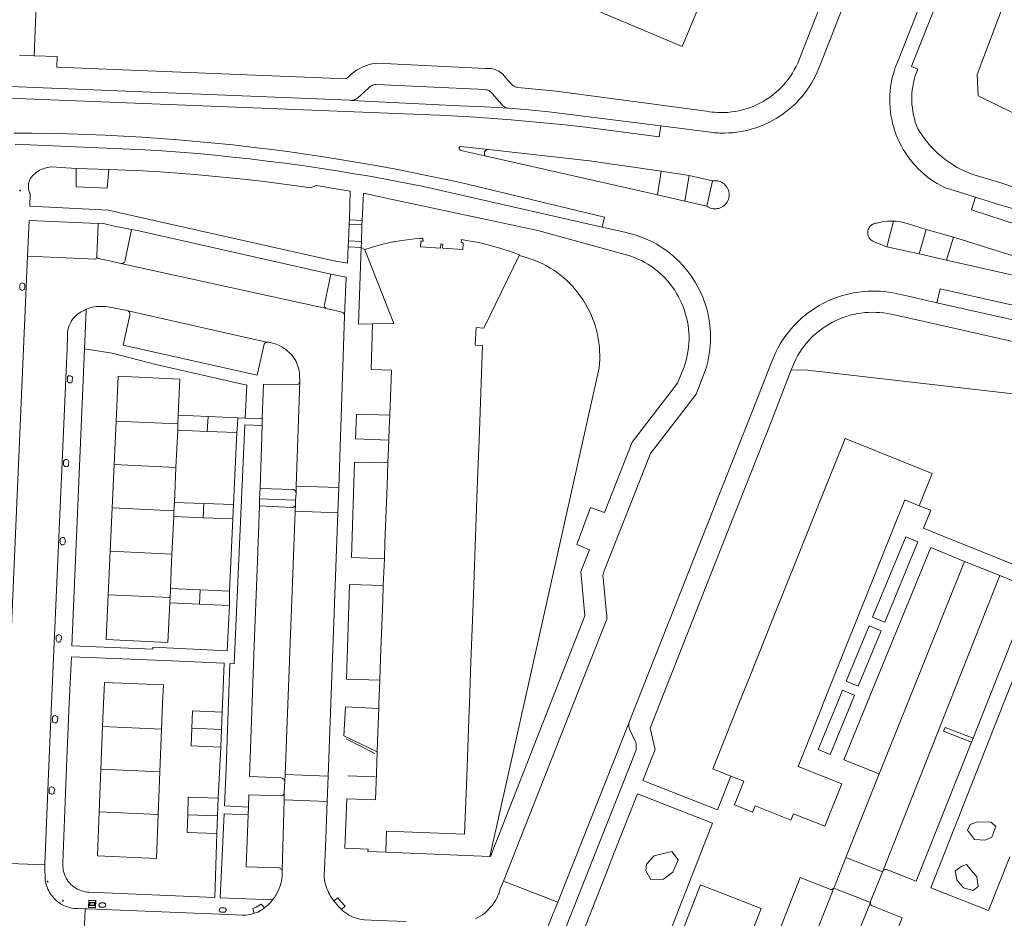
# Model space of a CAD drawing. Header units: metres. Extents: x 89888 to 94270, y 464165 to 468904.
# Tile 234 of 256: x 92403 to 92539, y 467220 to 467345. Entities that reach past the tile are written whole.
import ezdxf

# ---------------------------------------------------------------- set-up
doc = ezdxf.new("R2010")
doc.units = ezdxf.units.M
doc.layers.get('0').update_dxf_attribs({"linetype": 'CONTINUOUS'})
for name, color, linetype, lineweight in [('B_BEBOUWINGSGRENS_0', 251, 'CONTINUOUS', 13), ('B_TUSSENMUUR_0', 251, 'CONTINUOUS', 13), ('Q_FIETSENREK_LIJN_0', 251, 'CONTINUOUS', 13), ('Q_PAALTJE_0', 251, 'CONTINUOUS', 13), ('Q_VERKEERSBORD_0', 251, 'CONTINUOUS', 13), ('T_CULTUURGRENS_0', 251, 'CONTINUOUS', 13), ('T_HEK_LIJN_0', 251, 'CONTINUOUS', 13), ('V_WEGGRENS_0', 251, 'CONTINUOUS', 13)]:
    doc.layers.add(name, color=color, linetype=linetype, lineweight=lineweight)

# ---------------------------------------------------------------- blocks, each defined once
blk = doc.blocks.new('Q_PAAL_STEEN')
for points in [[(-0.5, 0.5), (0.5, 0.5), (0.5, -0.5), (-0.5, -0.5)], [(-0.1, 0.3), (0.1, 0.3), (0.1, -0.3), (-0.1, -0.3)]]:
    blk.add_lwpolyline(points, close=True)
blk.add_lwpolyline([(-0.4, 0.5), (0.4, 0.5, -0.414214), (0.5, 0.4), (0.5, -0.4, -0.414214), (0.4, -0.5), (-0.4, -0.5, -0.414214), (-0.5, -0.4), (-0.5, 0.4), (-0.5, 0.4), (-0.5, 0.4), (-0.5, 0.4), (-0.5, 0.4), (-0.5, 0.5), (-0.5, 0.5), (-0.5, 0.5), (-0.5, 0.5), (-0.5, 0.5), (-0.5, 0.5), (-0.5, 0.5), (-0.5, 0.5), (-0.5, 0.5), (-0.4, 0.5), (-0.4, 0.5), (-0.4, 0.5), (-0.4, 0.5), (-0.4, 0.5)], format="xyb")
blk = doc.blocks.new('Q_PAALTJE')
at = {"color": 251, "true_color": 0x666666, "xscale": 0.1, "yscale": 0.1, "zscale": 0.01}
blk.add_blockref('Q_PAAL_STEEN', (0, 0), dxfattribs=at)
blk = doc.blocks.new('Q_VERKEERSBORD')
for points in [[(-0.5, 0.5), (0.5, 0.5), (0.5, -0.5), (-0.5, -0.5)], [(-0.37, 0.22), (0.36, 0.22), (0.36, -0.21), (-0.37, -0.21)]]:
    blk.add_lwpolyline(points, close=True)
for points in [[(-0.44, 0.46), (0.44, 0.46, -0.414214), (0.46, 0.44), (0.46, -0.44, -0.414214), (0.44, -0.46), (-0.44, -0.46, -0.414214), (-0.46, -0.44), (-0.46, 0.44), (-0.46, 0.44), (-0.46, 0.45), (-0.46, 0.45), (-0.46, 0.45), (-0.46, 0.45), (-0.46, 0.45), (-0.46, 0.45), (-0.46, 0.46), (-0.46, 0.46), (-0.46, 0.46), (-0.45, 0.46), (-0.45, 0.46), (-0.45, 0.46), (-0.45, 0.46), (-0.45, 0.46), (-0.45, 0.46), (-0.44, 0.46), (-0.44, 0.46)], [(-0.29, 0.16), (0.28, 0.16, -0.414214), (0.3, 0.14), (0.3, -0.13, -0.414214), (0.28, -0.16), (-0.29, -0.16, -0.414214), (-0.31, -0.13), (-0.31, 0.14), (-0.31, 0.14), (-0.31, 0.14), (-0.31, 0.14), (-0.31, 0.15), (-0.31, 0.15), (-0.31, 0.15), (-0.3, 0.15), (-0.3, 0.15), (-0.3, 0.15), (-0.3, 0.16), (-0.3, 0.16), (-0.3, 0.16), (-0.3, 0.16), (-0.29, 0.16), (-0.29, 0.16), (-0.29, 0.16), (-0.29, 0.16), (-0.29, 0.16)]]:
    blk.add_lwpolyline(points, format="xyb")

msp = doc.modelspace()

# ---------------------------------------------------------------- linework, layer by layer
at = {"layer": 'B_BEBOUWINGSGRENS_0'}
for p, q in [((92450.76, 467312.84), (92450.74, 467312.89)), ((92424.91, 467289.97), (92429.04, 467289.78)), ((92429.04, 467289.78), (92433.17, 467289.6)), ((92416, 467283.12), (92416.28, 467289.13)), ((92424.82, 467287.86), (92424.58, 467282.73)), ((92428.93, 467287.71), (92424.82, 467287.86)), ((92433.04, 467287.56), (92428.93, 467287.71)), ((92453.95, 467283.34), (92454.07, 467286.49)), ((92415.73, 467277.11), (92416, 467283.12)), ((92424.58, 467282.73), (92424.36, 467277.88)), ((92453.83, 467280.22), (92453.95, 467283.34)), ((92415.45, 467271.1), (92415.73, 467277.11)), ((92424.36, 467277.88), (92428.46, 467277.73)), ((92428.46, 467277.73), (92432.57, 467277.58)), ((92432.57, 467277.58), (92432.46, 467275.58)), ((92424.27, 467275.9), (92424.03, 467270.7)), ((92428.36, 467275.74), (92424.27, 467275.9)), ((92432.46, 467275.58), (92428.36, 467275.74)), ((92415.18, 467265.09), (92415.45, 467271.1)), ((92424.03, 467270.7), (92423.81, 467265.93)), ((92453.32, 467266.34), (92453.46, 467270.06)), ((92453.24, 467264.27), (92453.32, 467266.34)), ((92423.81, 467265.93), (92427.92, 467265.76)), ((92427.92, 467265.76), (92432.02, 467265.59)), ((92432.02, 467265.59), (92431.99, 467263.58)), ((92427.85, 467263.77), (92423.72, 467263.96)), ((92431.99, 467263.58), (92427.85, 467263.77)), ((92422.59, 467246.48), (92422.74, 467250)), ((92430.99, 467248.83), (92430.88, 467246.4)), ((92452.65, 467248.32), (92452.69, 467249.3)), ((92414.42, 467246.81), (92414.18, 467240.9)), ((92422.35, 467240.57), (92422.59, 467246.48)), ((92430.88, 467246.4), (92430.78, 467243.96)), ((92414.18, 467240.9), (92413.94, 467234.99)), ((92422.12, 467234.66), (92422.35, 467240.57)), ((92430.42, 467236.9), (92430.34, 467234.45)), ((92430.34, 467234.45), (92430.26, 467232))]:
    msp.add_line(p, q, dxfattribs=at)
for points in [[(92481.82, 467346.46), (92488.26, 467343.75), (92494.71, 467341.04), (92500, 467353.63)], [(92450.74, 467312.89), (92451.51, 467313.15), (92452.28, 467313.38), (92453.06, 467313.59), (92453.85, 467313.78), (92454.64, 467313.95), (92454.76, 467313.97), (92454.88, 467313.99), (92455.57, 467314.12), (92456.26, 467314.22), (92456.95, 467314.31), (92457.65, 467314.38), (92458.34, 467314.44), (92458.57, 467314.45), (92458.8, 467314.46), (92458.82, 467314.06), (92458.52, 467314.05), (92458.48, 467313.28), (92461.26, 467313.1), (92461.3, 467313.69), (92461.58, 467313.67), (92461.54, 467313.09), (92464.35, 467312.92), (92464.37, 467313.83), (92464.09, 467313.9), (92464.16, 467314.28), (92465.09, 467314.13), (92466.01, 467313.96), (92466.93, 467313.77), (92467.85, 467313.55), (92468.75, 467313.3), (92469.66, 467313.04), (92470.17, 467312.88), (92470.67, 467312.71), (92471.18, 467312.53), (92471.68, 467312.35), (92472.18, 467312.16), (92472.14, 467312.07)], [(92451.84, 467302.59), (92454.77, 467302.66), (92450.76, 467312.84)], [(92472.14, 467312.07), (92467.25, 467302.03), (92466.19, 467302.1), (92466.03, 467299.67), (92467.08, 467299.63), (92466.94, 467295.71), (92466.64, 467287.73), (92466.34, 467279.76), (92466.05, 467271.78), (92465.75, 467263.81), (92465.46, 467255.83), (92465.24, 467250), (92465.16, 467247.86), (92464.87, 467239.88), (92464.57, 467231.91), (92453.77, 467232.31), (92453.66, 467229.44)], [(92454.2, 467289.94), (92454.43, 467296.17), (92451.64, 467296.27), (92451.84, 467302.59)], [(92416.28, 467289.13), (92416.56, 467295.34), (92425.14, 467294.95), (92424.91, 467289.97)], [(92433.17, 467289.6), (92433.11, 467288.64), (92433.04, 467287.56)], [(92454.07, 467286.49), (92454.13, 467288.19), (92454.2, 467289.94)], [(92501.47, 467239.96), (92500, 467240.55), (92498.99, 467240.96), (92500, 467243.49), (92500.74, 467245.34), (92502.6, 467250), (92504.05, 467253.62), (92507.36, 467261.9), (92510.68, 467270.17), (92513.99, 467278.45), (92517.3, 467286.73), (92529.38, 467281.9), (92527.59, 467277.42)], [(92453.46, 467270.06), (92453.54, 467272.24), (92453.83, 467280.22)], [(92527.59, 467277.42), (92525.58, 467278.23), (92524.05, 467274.42), (92520.74, 467266.15), (92517.43, 467257.87), (92514.28, 467250), (92514.12, 467249.59), (92510.8, 467241.31), (92516.84, 467238.9), (92514.48, 467233.02), (92510.15, 467234.75), (92509.8, 467233.87), (92509.7, 467233.91), (92504.84, 467235.86), (92504.48, 467234.96), (92501.97, 467235.96), (92503.28, 467239.24), (92501.47, 467239.96)], [(92423.72, 467263.96), (92423.47, 467258.48), (92414.89, 467258.88), (92415.18, 467265.09)], [(92452.83, 467253.23), (92452.95, 467256.29), (92453.24, 467264.27)], [(92422.74, 467250), (92422.84, 467252.58), (92414.67, 467252.91), (92414.55, 467250), (92414.42, 467246.81)], [(92452.69, 467249.3), (92452.71, 467250), (92452.83, 467253.23)], [(92426.78, 467246.58), (92426.89, 467249.01), (92430.99, 467248.83)], [(92452.46, 467243.31), (92452.52, 467244.78), (92452.65, 467248.32)], [(92430.78, 467243.96), (92426.67, 467244.14), (92426.78, 467246.58)], [(92447.99, 467229.96), (92448.24, 467236.81), (92452.22, 467236.66), (92452.36, 467240.35), (92452.46, 467243.31)], [(92426.21, 467234.58), (92426.29, 467237.03), (92430.42, 467236.9)], [(92413.94, 467234.99), (92413.7, 467228.89), (92421.87, 467228.56), (92422.12, 467234.66)], [(92430.26, 467232), (92426.13, 467232.13), (92426.21, 467234.58)], [(92453.66, 467229.44), (92451.18, 467229.53), (92451.2, 467229.84), (92447.99, 467229.96)], [(92492.28, 467216.46), (92493.76, 467215.88), (92497.29, 467224.9), (92497.37, 467224.86), (92500, 467223.84), (92505.69, 467221.61), (92500, 467207.06), (92499.16, 467204.92), (92496.17, 467197.27), (92496.1, 467197.08), (92496.07, 467197.03), (92495.8, 467197.14), (92495.35, 467197.32), (92493.16, 467191.78), (92491.04, 467192.61), (92490.3, 467190.74), (92490.23, 467190.55), (92488.75, 467191.14)]]:
    msp.add_lwpolyline(points, dxfattribs=at)
at = {"layer": 'B_TUSSENMUUR_0'}
for p, q in [((92424.86, 467288.74), (92424.91, 467289.97)), ((92428.93, 467287.71), (92429.04, 467289.78)), ((92424.86, 467288.74), (92416.28, 467289.13)), ((92424.82, 467287.86), (92424.86, 467288.74)), ((92416, 467283.12), (92424.58, 467282.73)), ((92415.73, 467277.11), (92424.3, 467276.72)), ((92424.3, 467276.72), (92424.36, 467277.88)), ((92428.36, 467275.74), (92428.46, 467277.73)), ((92424.3, 467276.72), (92424.27, 467275.9)), ((92415.45, 467271.1), (92424.03, 467270.7)), ((92415.18, 467265.09), (92423.76, 467264.69)), ((92423.76, 467264.69), (92423.72, 467263.96)), ((92423.76, 467264.69), (92423.81, 467265.93)), ((92427.85, 467263.77), (92427.92, 467265.76)), ((92422.59, 467246.48), (92414.42, 467246.81)), ((92426.78, 467246.58), (92430.88, 467246.4)), ((92414.18, 467240.9), (92422.35, 467240.57)), ((92413.94, 467234.99), (92422.12, 467234.66)), ((92426.21, 467234.58), (92430.34, 467234.45))]:
    msp.add_line(p, q, dxfattribs=at)
at = {"layer": 'Q_FIETSENREK_LIJN_0'}
for p, q in [((92448.17, 467245.11), (92452.13, 467243.11)), ((92448.4, 467240), (92452.18, 467239.84))]:
    msp.add_line(p, q, dxfattribs=at)
at = {"layer": 'T_CULTUURGRENS_0'}
for p, q in [((92436.23, 467279.81), (92436.18, 467278.37)), ((92535.77, 467224.65), (92535.57, 467225.99))]:
    msp.add_line(p, q, dxfattribs=at)
for points in [[(92621.65, 467289.51), (92621.16, 467292.42), (92616.02, 467296.23), (92570.21, 467317.29), (92535.76, 467334.21), (92535.6, 467337.14), (92539.45, 467347.29), (92532.56, 467354.3)], [(92561.06, 467290.55), (92512.09, 467296.2), (92509.86, 467296.26)], [(92537.54, 467233.57), (92535.67, 467233.64), (92534.64, 467233.23), (92534.27, 467232.45), (92535.26, 467231.16), (92536.7, 467231.06), (92537.63, 467231.52), (92538.2, 467232.97), (92537.54, 467233.57)], [(92489.8, 467227.78), (92489.68, 467226.84), (92490.41, 467225.63), (92492.16, 467225.66), (92493.46, 467226.63), (92494.16, 467228.35), (92493.31, 467229.53), (92490.83, 467228.9), (92489.8, 467227.78)], [(92535.57, 467225.99), (92534.74, 467226.97), (92534.12, 467227.7), (92533.65, 467227.54), (92533.5, 467227.49), (92532.57, 467226.82), (92532.78, 467225.58), (92533.71, 467224.49), (92535.05, 467224.13), (92535.77, 467224.65)]]:
    msp.add_lwpolyline(points, dxfattribs=at)
at = {"layer": 'T_HEK_LIJN_0'}
msp.add_lwpolyline([(92411.92, 467299.16), (92415.75, 467298.56), (92421.79, 467297), (92434.4, 467294.11)], dxfattribs=at)
at = {"layer": 'V_WEGGRENS_0'}
for p, q in [((92402.92, 467339.82), (92404.22, 467339.77)), ((92404.22, 467339.77), (92404.92, 467339.74)), ((92491.3, 467320.46), (92467.38, 467325.89)), ((92410.76, 467324.11), (92415.26, 467323.97)), ((92491.8, 467323.78), (92491.3, 467320.46)), ((92495.69, 467323.18), (92491.8, 467323.78)), ((92495.12, 467319.61), (92495.69, 467323.18)), ((92495.69, 467323.18), (92498.93, 467322.41)), ((92498.93, 467322.41), (92498.13, 467318.92)), ((92535.37, 467320.17), (92531.08, 467321.51)), ((92491.3, 467320.46), (92495.12, 467319.61)), ((92498.13, 467318.92), (92495.12, 467319.61)), ((92534.82, 467318.39), (92535.37, 467320.17)), ((92404.23, 467316.93), (92404.01, 467311.97)), ((92404.23, 467316.93), (92413.81, 467316.53)), ((92413.6, 467311.94), (92413.81, 467316.53)), ((92448.61, 467317), (92448.59, 467316.44)), ((92450.38, 467316.91), (92448.61, 467317)), ((92450.36, 467316.34), (92450.38, 467316.91)), ((92523.11, 467313.3), (92524.02, 467316.84)), ((92448.59, 467316.44), (92448.49, 467314.13)), ((92448.59, 467316.44), (92450.36, 467316.34)), ((92450.28, 467314.03), (92450.36, 467316.34)), ((92528.56, 467315.69), (92527.58, 467312.29)), ((92528.56, 467315.69), (92532.35, 467314.6)), ((92448.49, 467314.13), (92448.45, 467313.28)), ((92448.49, 467314.13), (92450.28, 467314.03)), ((92450.25, 467313.18), (92450.28, 467314.03)), ((92531.38, 467311.43), (92532.35, 467314.6)), ((92532.35, 467314.6), (92533.55, 467314.23)), ((92533.55, 467314.23), (92541.77, 467311.64)), ((92450.25, 467313.18), (92448.45, 467313.28)), ((92450.74, 467312.89), (92450.25, 467313.18)), ((92527.58, 467312.29), (92523.11, 467313.3)), ((92416.96, 467310.97), (92415.17, 467311.37)), ((92531.38, 467311.43), (92527.58, 467312.29)), ((92552.41, 467306.64), (92531.38, 467311.43)), ((92445.46, 467304.73), (92416.96, 467310.97)), ((92530.04, 467305.53), (92530.48, 467307.47)), ((92558.64, 467301.11), (92530.48, 467307.47)), ((92411.92, 467299.16), (92412.16, 467304.63)), ((92437.12, 467300.07), (92417.96, 467304.39)), ((92447.14, 467279.94), (92447.95, 467303.72)), ((92410.15, 467258.01), (92411.92, 467299.16)), ((92434.19, 467289.55), (92434.4, 467294.11)), ((92441.74, 467294.63), (92441.23, 467280.12)), ((92434.19, 467289.55), (92433.17, 467289.6)), ((92436.55, 467289.45), (92434.19, 467289.55)), ((92436.52, 467288.51), (92436.55, 467289.45)), ((92436.52, 467288.51), (92436.23, 467279.81)), ((92433.04, 467287.56), (92432.57, 467277.58)), ((92441.23, 467280.12), (92441.22, 467279.13)), ((92441.23, 467280.12), (92447.14, 467279.94)), ((92447.14, 467279.94), (92447.03, 467276.44)), ((92436.18, 467278.37), (92436.14, 467277.38)), ((92441.17, 467278.19), (92436.18, 467278.37)), ((92441.22, 467279.13), (92441.17, 467278.19)), ((92441.13, 467277.53), (92441.09, 467276.66)), ((92432.46, 467275.58), (92432.02, 467265.59)), ((92447.03, 467276.44), (92441.09, 467276.66)), ((92445.67, 467239.96), (92447.03, 467276.44)), ((92533.88, 467269.69), (92529.21, 467271.61)), ((92533.88, 467269.69), (92538.74, 467267.76)), ((92538.74, 467267.76), (92531.71, 467250)), ((92431.28, 467255.58), (92430.99, 467248.83)), ((92531.71, 467250), (92522.52, 467226.78)), ((92477.48, 467222.49), (92487.42, 467247.53)), ((92531.17, 467246.7), (92535.06, 467245.21)), ((92535.06, 467245.21), (92534.85, 467244.67)), ((92430.78, 467243.96), (92430.42, 467236.9)), ((92439.65, 467239.3), (92439.72, 467240.17)), ((92439.72, 467240.17), (92445.67, 467239.96)), ((92517.43, 467228.7), (92522.02, 467240.29)), ((92439.65, 467239.3), (92439.58, 467237.67)), ((92445.67, 467239.96), (92445.55, 467236.43)), ((92439.58, 467237.67), (92439.58, 467236.66)), ((92439.58, 467236.66), (92439.29, 467226.92)), ((92445.55, 467236.43), (92439.58, 467236.66)), ((92445.31, 467230.06), (92445.55, 467236.43)), ((92434.62, 467235.66), (92434.57, 467234.58)), ((92430.26, 467232), (92429.99, 467223.14)), ((92468.1, 467228.84), (92453.66, 467229.44)), ((92406.41, 467227.66), (92400.38, 467227.91)), ((92522.49, 467226.71), (92517.43, 467228.7)), ((92522.52, 467226.78), (92522.49, 467226.71)), ((92477.48, 467222.49), (92469.96, 467225.42)), ((92429.99, 467223.14), (92412.54, 467223.88)), ((92515.74, 467224.45), (92507.92, 467204.75)), ((92515.74, 467224.45), (92520.81, 467222.46)), ((92437.96, 467222.8), (92430.72, 467223.11)), ((92507.46, 467189.18), (92520.81, 467222.46)), ((92412.02, 467221.58), (92411.75, 467215.44))]:
    msp.add_line(p, q, dxfattribs=at)
for points in [[(92404.92, 467339.74), (92405.29, 467348.98), (92389.3, 467349.63), (92389.55, 467355.72), (92382.26, 467356.02)], [(92500, 467329.04), (92500.58, 467329.03), (92501.16, 467329.05), (92501.74, 467329.09), (92502.32, 467329.16), (92502.9, 467329.25), (92503.47, 467329.36), (92504.03, 467329.49), (92504.59, 467329.65), (92505.14, 467329.83), (92505.69, 467330.03), (92506.22, 467330.26), (92506.75, 467330.51), (92507.27, 467330.78), (92507.77, 467331.06), (92508.26, 467331.37), (92508.74, 467331.7), (92509.21, 467332.05), (92509.66, 467332.42), (92510.1, 467332.8), (92510.52, 467333.2), (92510.92, 467333.62), (92511.3, 467334.06), (92511.67, 467334.51), (92512.02, 467334.97), (92512.35, 467335.45), (92512.66, 467335.95), (92512.95, 467336.45), (92513.22, 467336.97), (92513.46, 467337.49), (92513.69, 467338.03), (92513.9, 467338.57), (92518.98, 467351.59)], [(92514.01, 467347.01), (92511.12, 467339.67), (92510.94, 467339.18), (92510.74, 467338.71), (92510.51, 467338.24), (92510.27, 467337.78), (92510.01, 467337.34), (92509.73, 467336.9), (92509.42, 467336.48), (92509.1, 467336.08), (92508.76, 467335.68), (92508.4, 467335.31), (92508.03, 467334.95), (92507.64, 467334.6), (92507.24, 467334.28), (92506.82, 467333.97), (92506.39, 467333.68), (92505.95, 467333.42), (92505.49, 467333.17), (92505.03, 467332.94), (92504.55, 467332.73), (92504.07, 467332.55), (92503.58, 467332.39), (92503.08, 467332.25), (92502.57, 467332.13), (92502.06, 467332.03), (92501.55, 467331.96), (92501.04, 467331.91), (92500.52, 467331.88), (92500, 467331.88), (92499.62, 467331.89), (92499.25, 467331.92), (92498.87, 467331.95), (92498.5, 467332), (92498.12, 467332.06), (92477.28, 467334.85), (92471.95, 467335.34), (92471.77, 467335.39), (92471.6, 467335.46), (92471.43, 467335.54), (92471.27, 467335.65), (92471.12, 467335.76), (92470.99, 467335.89), (92470.86, 467336.03), (92469.85, 467337.23), (92469.65, 467337.39), (92469.44, 467337.54), (92469.22, 467337.67), (92468.98, 467337.77), (92468.74, 467337.86), (92468.49, 467337.93), (92468.24, 467337.97), (92467.98, 467337.99), (92467.72, 467337.99), (92467.46, 467337.97), (92452.47, 467338.72), (92452.1, 467338.67), (92451.72, 467338.61), (92451.35, 467338.52), (92450.99, 467338.41), (92450.63, 467338.27), (92450.29, 467338.12), (92449.95, 467337.95), (92449.62, 467337.76), (92449.3, 467337.54), (92449, 467337.31), (92448.71, 467337.07), (92448.44, 467336.8), (92448.18, 467336.53), (92408.07, 467338.16)], [(92531.08, 467321.51), (92530.58, 467321.77), (92530.09, 467322.04), (92529.62, 467322.34), (92529.15, 467322.66), (92528.7, 467322.99), (92528.27, 467323.34), (92527.85, 467323.72), (92527.44, 467324.1), (92527.05, 467324.51), (92526.68, 467324.93), (92526.33, 467325.36), (92526, 467325.81), (92525.68, 467326.28), (92525.38, 467326.75), (92525.11, 467327.24), (92524.85, 467327.74), (92524.62, 467328.25), (92524.41, 467328.77), (92524.21, 467329.3), (92524.05, 467329.83), (92523.9, 467330.37), (92523.77, 467330.92), (92523.67, 467331.47), (92523.6, 467332.03), (92523.54, 467332.59), (92523.51, 467333.15), (92523.5, 467333.71), (92523.52, 467334.27), (92523.56, 467334.83), (92523.62, 467335.38), (92523.7, 467335.94), (92523.81, 467336.49), (92523.94, 467337.03), (92524.1, 467337.57), (92524.27, 467338.11), (92524.47, 467338.63), (92528.08, 467347.77)], [(92550.49, 467318.31), (92539.04, 467322.1), (92535.02, 467323.29), (92534.47, 467323.51), (92533.92, 467323.75), (92533.39, 467324.01), (92532.86, 467324.29), (92532.35, 467324.59), (92531.85, 467324.91), (92531.36, 467325.26), (92530.89, 467325.62), (92530.43, 467326), (92529.99, 467326.4), (92529.56, 467326.81), (92529.15, 467327.24), (92528.76, 467327.69), (92528.39, 467328.16), (92528.04, 467328.64), (92527.7, 467329.13), (92527.39, 467329.63), (92527.21, 467330.1), (92527.04, 467330.57), (92526.91, 467331.05), (92526.79, 467331.54), (92526.7, 467332.03), (92526.63, 467332.52), (92526.58, 467333.02), (92526.56, 467333.52), (92526.56, 467334.02), (92526.58, 467334.52), (92526.62, 467335.01), (92526.69, 467335.51), (92526.79, 467336), (92526.9, 467336.48), (92527.04, 467336.97), (92527.2, 467337.44), (92527.38, 467337.9), (92526.5, 467338.24), (92526.72, 467338.79), (92529.9, 467346.76)], [(92408.07, 467338.16), (92408.11, 467339.63), (92404.92, 467339.74)], [(92382.52, 467336.24), (92383.15, 467336.21), (92385.5, 467336.12), (92448.69, 467333.58), (92448.9, 467333.57)], [(92470.71, 467332.47), (92470.55, 467332.49), (92470.4, 467332.53), (92470.24, 467332.59), (92470.1, 467332.67), (92469.97, 467332.76), (92469.85, 467332.86), (92469.74, 467332.98), (92468.41, 467334.53), (92468.3, 467334.66), (92468.17, 467334.77), (92468.04, 467334.87), (92467.89, 467334.95), (92467.73, 467335.01), (92467.57, 467335.05), (92467.41, 467335.07), (92452.33, 467335.78), (92452.16, 467335.76), (92451.99, 467335.72), (92451.83, 467335.66), (92451.68, 467335.59), (92451.53, 467335.49), (92451.4, 467335.39), (92451.27, 467335.27), (92449.78, 467333.93), (92449.66, 467333.83), (92449.52, 467333.74), (92449.37, 467333.67), (92449.22, 467333.61), (92449.06, 467333.58), (92448.9, 467333.57)], [(92367.43, 467335.23), (92382.65, 467334.63), (92458.62, 467331.61), (92461.11, 467331.51), (92463.6, 467331.38), (92466.08, 467331.23), (92468.57, 467331.06), (92471.05, 467330.87), (92473.53, 467330.66), (92476.01, 467330.43), (92478.49, 467330.17), (92480.97, 467329.89), (92483.44, 467329.59), (92491.53, 467328.51), (92491.76, 467330.03)], [(92448.9, 467333.57), (92463.89, 467332.82), (92467.3, 467332.67), (92470.71, 467332.47)], [(92470.71, 467332.47), (92473.48, 467332.25), (92476.24, 467332), (92491.76, 467330.03)], [(92483.66, 467316.01), (92483.98, 467317.41), (92464.97, 467321.95), (92462.49, 467322.5), (92460.01, 467323.03), (92457.53, 467323.54), (92455.04, 467324.03), (92452.54, 467324.49), (92450.05, 467324.93), (92447.55, 467325.35), (92445.04, 467325.74), (92442.53, 467326.12), (92440.02, 467326.47), (92437.51, 467326.8), (92434.99, 467327.1), (92432.47, 467327.39), (92429.95, 467327.65), (92427.42, 467327.89), (92424.9, 467328.1), (92422.37, 467328.3), (92419.84, 467328.47), (92417.3, 467328.62), (92414.77, 467328.74), (92412.24, 467328.85), (92409.7, 467328.93), (92407.17, 467328.98), (92404.63, 467329.02), (92402.1, 467329.03)], [(92491.76, 467330.03), (92498.96, 467329.11), (92499.17, 467329.09), (92499.38, 467329.07), (92499.58, 467329.06), (92499.79, 467329.05), (92500, 467329.04)], [(92402.3, 467327.44), (92404.35, 467327.39), (92420.25, 467326.73), (92422.69, 467326.57), (92425.12, 467326.39), (92427.55, 467326.19), (92429.97, 467325.96), (92432.4, 467325.72), (92434.82, 467325.45), (92437.24, 467325.16), (92439.66, 467324.86), (92442.08, 467324.53), (92444.49, 467324.18), (92446.9, 467323.8), (92449.3, 467323.41), (92451.71, 467323), (92454.1, 467322.56), (92456.5, 467322.1), (92458.89, 467321.63), (92483.66, 467316.01)], [(92467.88, 467326.76), (92464.02, 467327.2), (92463.95, 467327.16), (92463.89, 467327.1), (92463.85, 467327.03), (92463.84, 467326.95), (92463.84, 467326.87), (92463.87, 467326.79), (92463.92, 467326.73), (92463.98, 467326.68), (92464.05, 467326.64), (92467.38, 467325.89)], [(92467.38, 467325.89), (92467.33, 467326.13), (92467.32, 467326.25), (92467.33, 467326.36), (92467.36, 467326.45), (92467.42, 467326.58), (92467.49, 467326.64), (92467.66, 467326.72), (92467.88, 467326.76)], [(92467.88, 467326.76), (92481.89, 467325.17), (92491.8, 467323.78)], [(92404.25, 467320.88), (92404.18, 467321.1), (92404.14, 467321.33), (92404.13, 467321.57), (92404.13, 467321.8), (92404.16, 467322.03), (92404.22, 467322.26), (92404.3, 467322.48), (92404.4, 467322.69), (92404.54, 467322.9), (92404.7, 467323.1), (92404.87, 467323.29), (92405.05, 467323.46), (92405.26, 467323.62), (92405.47, 467323.76), (92405.69, 467323.88), (92405.92, 467323.98), (92406.19, 467324.1), (92406.47, 467324.19), (92406.75, 467324.26), (92407.03, 467324.32), (92407.32, 467324.35), (92410.76, 467324.11)], [(92410.76, 467324.11), (92410.77, 467321.6), (92415.05, 467321.39), (92415.26, 467323.97)], [(92415.26, 467323.97), (92419.99, 467323.81), (92422.4, 467323.66), (92424.81, 467323.49), (92427.21, 467323.3), (92429.62, 467323.09), (92432.02, 467322.85), (92434.42, 467322.59), (92436.82, 467322.31), (92439.21, 467322), (92441.61, 467321.68), (92443.16, 467321.43), (92444.03, 467321.78), (92448.74, 467321.01), (92448.61, 467317)], [(92498.13, 467318.92), (92498.29, 467318.82), (92498.47, 467318.72), (92498.65, 467318.65), (92498.84, 467318.59), (92499.03, 467318.56), (92499.23, 467318.54), (92499.43, 467318.54), (92499.62, 467318.57), (92499.81, 467318.61), (92500, 467318.67), (92500.19, 467318.76), (92500.38, 467318.86), (92500.55, 467318.99), (92500.71, 467319.14), (92500.84, 467319.3), (92500.96, 467319.48), (92501.07, 467319.66), (92501.14, 467319.86), (92501.2, 467320.07), (92501.24, 467320.28), (92501.25, 467320.49), (92501.24, 467320.7), (92501.2, 467320.91), (92501.14, 467321.12), (92501.07, 467321.32), (92500.96, 467321.5), (92500.84, 467321.68), (92500.71, 467321.84), (92500.55, 467321.99), (92500.38, 467322.11), (92500.19, 467322.22), (92500, 467322.31), (92499.83, 467322.37), (92499.65, 467322.41), (92499.47, 467322.43), (92499.29, 467322.44), (92499.11, 467322.43), (92498.93, 467322.41)], [(92404.31, 467318.91), (92404.36, 467320.6), (92404.34, 467320.66), (92404.31, 467320.71), (92404.29, 467320.77), (92404.27, 467320.82), (92404.25, 467320.88)], [(92450.38, 467316.91), (92450.56, 467320.72), (92454.35, 467319.9), (92474.73, 467315.54), (92486.14, 467312.4), (92486.65, 467312.28), (92487.15, 467312.14), (92487.64, 467311.98), (92488.13, 467311.8), (92488.61, 467311.59), (92489.08, 467311.37), (92489.54, 467311.12), (92489.99, 467310.86), (92490.43, 467310.58), (92490.85, 467310.28), (92491.26, 467309.96), (92491.66, 467309.62), (92492.04, 467309.26), (92492.4, 467308.89), (92492.75, 467308.51), (92493.08, 467308.1), (92493.4, 467307.69), (92493.7, 467307.26), (92493.97, 467306.82), (92494.23, 467306.37), (92494.47, 467305.9), (92494.69, 467305.43), (92494.88, 467304.95), (92495.06, 467304.46), (92495.21, 467303.96), (92495.35, 467303.46), (92495.46, 467302.95), (92495.55, 467302.44), (92495.61, 467301.92), (92495.66, 467301.4), (92495.68, 467300.88)], [(92561.21, 467310.91), (92560.46, 467311.23), (92558.29, 467312.12), (92556.11, 467312.99), (92553.92, 467313.84), (92551.73, 467314.66), (92549.52, 467315.47), (92547.31, 467316.27), (92545.09, 467317.04), (92542.87, 467317.79), (92540.64, 467318.52), (92538.28, 467319.25), (92535.37, 467320.17)], [(92448.45, 467313.28), (92448.36, 467311.03), (92446.45, 467311.36), (92416.62, 467318.05), (92415.23, 467318.36), (92404.31, 467318.91)], [(92534.82, 467318.39), (92541.32, 467316.3), (92546.07, 467314.72), (92551.03, 467312.82), (92560.44, 467309.13)], [(92413.81, 467316.53), (92414.34, 467316.54), (92416.27, 467316.08), (92418.42, 467315.68)], [(92524.02, 467316.84), (92523.63, 467316.85), (92523.24, 467316.84), (92522.86, 467316.8), (92522.47, 467316.75), (92522.09, 467316.67), (92521.69, 467316.57), (92521.52, 467316.55), (92521.35, 467316.5), (92521.19, 467316.44), (92521.04, 467316.35), (92520.91, 467316.24), (92520.78, 467316.12), (92520.68, 467315.99), (92520.59, 467315.84), (92520.52, 467315.68), (92520.48, 467315.51), (92520.46, 467315.34), (92520.45, 467315.17), (92520.47, 467315), (92520.51, 467314.83), (92520.58, 467314.67), (92520.66, 467314.52), (92520.76, 467314.39), (92520.88, 467314.26), (92521.02, 467314.15), (92521.17, 467314.07), (92521.32, 467313.99), (92523.11, 467313.3)], [(92524.02, 467316.84), (92524.4, 467316.82), (92524.78, 467316.77), (92525.16, 467316.7), (92525.53, 467316.61), (92525.9, 467316.51), (92528.56, 467315.69)], [(92418.42, 467315.68), (92417.68, 467312.11), (92417.55, 467311.45), (92417.53, 467311.35), (92417.49, 467311.25), (92417.43, 467311.16), (92417.36, 467311.09), (92417.27, 467311.03), (92417.18, 467310.99), (92417.07, 467310.97), (92416.96, 467310.97)], [(92418.42, 467315.68), (92419, 467315.57), (92446.03, 467309.51)], [(92483.66, 467316.01), (92486.81, 467315.3), (92487.3, 467315.19)], [(92497.58, 467306.3), (92497.35, 467306.84), (92497.1, 467307.37), (92496.82, 467307.89), (92496.53, 467308.4), (92496.22, 467308.9), (92495.88, 467309.38), (92495.53, 467309.85), (92495.16, 467310.31), (92494.78, 467310.75), (92494.37, 467311.18), (92493.95, 467311.59), (92493.51, 467311.98), (92493.06, 467312.36), (92492.6, 467312.72), (92492.12, 467313.06), (92491.62, 467313.38), (92491.12, 467313.68), (92490.6, 467313.96), (92490.07, 467314.22), (92489.54, 467314.45), (92488.99, 467314.67), (92488.43, 467314.86), (92487.87, 467315.04), (92487.3, 467315.19)], [(92451.84, 467302.59), (92449.86, 467302.55), (92450.25, 467313.18)], [(92404.01, 467311.97), (92401.32, 467250), (92400.96, 467241.63), (92400.45, 467228.9), (92400.38, 467227.91)], [(92404.01, 467311.97), (92413.49, 467311.57), (92413.6, 467311.94)], [(92415.17, 467311.37), (92414.02, 467311.62), (92413.93, 467311.64), (92413.84, 467311.67), (92413.76, 467311.71), (92413.69, 467311.78), (92413.64, 467311.85), (92413.6, 467311.94)], [(92468.1, 467228.84), (92472.83, 467250), (92483.22, 467296.51), (92483.27, 467297.09), (92483.3, 467297.67), (92483.31, 467298.25), (92483.29, 467298.83), (92483.26, 467299.41), (92483.19, 467299.99), (92483.1, 467300.56), (92482.99, 467301.13), (92482.86, 467301.7), (92482.7, 467302.26), (92482.52, 467302.81), (92482.32, 467303.36), (92482.1, 467303.89), (92481.85, 467304.42), (92481.59, 467304.94), (92481.3, 467305.44), (92480.99, 467305.93), (92480.66, 467306.41), (92480.32, 467306.88), (92479.95, 467307.33), (92479.57, 467307.77), (92479.17, 467308.19), (92478.75, 467308.6), (92478.32, 467308.98), (92477.87, 467309.35), (92477.4, 467309.7), (92476.93, 467310.03), (92476.43, 467310.34), (92475.93, 467310.64), (92475.42, 467310.91), (92474.89, 467311.16), (92474.36, 467311.38), (92473.81, 467311.59), (92473.26, 467311.77), (92472.7, 467311.93), (92472.14, 467312.07)], [(92445.46, 467304.73), (92445.37, 467304.77), (92445.29, 467304.83), (92445.22, 467304.91), (92445.18, 467305), (92445.15, 467305.1), (92445.14, 467305.2), (92445.16, 467305.3), (92446.03, 467309.51)], [(92446.03, 467309.51), (92448.16, 467309.07), (92447.95, 467303.72)], [(92403.62, 467307.51), (92403.65, 467308), (92403.61, 467308.09), (92403.55, 467308.16), (92403.48, 467308.22), (92403.39, 467308.25), (92403.3, 467308.27), (92403.21, 467308.26), (92403.12, 467308.23), (92403.04, 467308.18), (92402.98, 467308.11), (92402.94, 467308.02), (92402.94, 467307.51), (92402.98, 467307.42), (92403.03, 467307.35), (92403.1, 467307.3), (92403.19, 467307.26), (92403.28, 467307.25), (92403.37, 467307.26), (92403.46, 467307.3), (92403.53, 467307.35), (92403.59, 467307.42), (92403.62, 467307.51)], [(92507.07, 467297.17), (92507.28, 467297.72), (92507.51, 467298.27), (92507.76, 467298.8), (92508.03, 467299.32), (92508.32, 467299.83), (92508.64, 467300.33), (92508.97, 467300.82), (92509.32, 467301.29), (92509.69, 467301.75), (92510.07, 467302.2), (92510.48, 467302.63), (92510.9, 467303.04), (92511.33, 467303.44), (92511.78, 467303.82), (92512.25, 467304.18), (92512.73, 467304.52), (92513.22, 467304.84), (92513.72, 467305.15), (92514.24, 467305.43), (92514.76, 467305.7), (92515.3, 467305.94), (92515.85, 467306.16), (92516.4, 467306.36), (92516.96, 467306.54), (92517.53, 467306.69), (92518.1, 467306.83), (92518.68, 467306.94), (92519.26, 467307.02), (92519.85, 467307.09), (92520.44, 467307.13), (92521.03, 467307.15), (92521.62, 467307.15), (92522.2, 467307.12), (92522.79, 467307.07), (92523.38, 467306.99), (92523.96, 467306.9)], [(92497.58, 467306.3), (92497.78, 467305.77), (92497.96, 467305.23), (92498.13, 467304.68), (92498.27, 467304.13), (92498.39, 467303.57), (92498.48, 467303.01), (92498.56, 467302.45), (92498.62, 467301.88), (92498.65, 467301.31), (92498.66, 467300.74), (92498.65, 467300.17), (92498.62, 467299.61), (92498.57, 467299.04), (92498.49, 467298.47), (92498.4, 467297.91), (92498.28, 467297.36), (92498.14, 467296.8), (92497.98, 467296.26), (92496.65, 467292.87)], [(92523.96, 467306.9), (92526.04, 467306.43), (92530.04, 467305.53)], [(92412.16, 467304.63), (92411.98, 467304.55), (92411.8, 467304.47), (92411.63, 467304.38), (92411.46, 467304.28), (92411.29, 467304.18), (92411.08, 467304.04), (92410.88, 467303.89), (92410.69, 467303.73), (92410.51, 467303.55), (92410.35, 467303.36), (92410.2, 467303.16), (92410.06, 467302.95), (92409.92, 467302.66), (92409.8, 467302.37), (92409.7, 467302.06), (92409.62, 467301.75), (92409.57, 467301.44), (92409.54, 467301.12), (92409.54, 467300.8), (92409.49, 467299.18), (92407.35, 467250), (92406.98, 467241.4), (92406.4, 467227.82), (92406.41, 467227.66)], [(92412.16, 467304.63), (92412.42, 467304.73), (92412.7, 467304.82), (92412.97, 467304.9), (92413.25, 467304.96), (92413.53, 467305.01), (92413.85, 467305.03), (92414.21, 467305.03)], [(92414.21, 467305.03), (92414.49, 467305.02), (92414.81, 467305), (92415.12, 467304.96), (92417.82, 467304.45), (92417.89, 467304.42), (92417.96, 467304.39)], [(92417.96, 467304.39), (92418.03, 467304.34), (92418.09, 467304.28), (92418.13, 467304.22), (92418.17, 467304.15), (92418.19, 467304.07), (92418.2, 467303.99), (92418.2, 467303.91), (92418.19, 467303.83), (92417.27, 467299.64), (92435.85, 467295.52), (92436.76, 467299.61), (92436.78, 467299.7), (92436.8, 467299.78), (92436.84, 467299.85), (92436.89, 467299.92), (92436.95, 467299.98), (92437.03, 467300.03), (92437.12, 467300.07)], [(92447.95, 467303.72), (92447.93, 467303.84), (92447.89, 467303.95), (92447.83, 467304.05), (92447.75, 467304.13), (92447.66, 467304.2), (92447.55, 467304.25), (92447.44, 467304.27), (92445.56, 467304.7), (92445.46, 467304.73)], [(92509.86, 467296.26), (92510.05, 467296.75), (92510.26, 467297.23), (92510.49, 467297.7), (92510.73, 467298.16), (92511, 467298.61), (92511.29, 467299.05), (92511.6, 467299.47), (92511.92, 467299.88), (92512.27, 467300.28), (92512.63, 467300.66), (92513, 467301.02), (92513.4, 467301.37), (92513.8, 467301.7), (92514.22, 467302.01), (92514.65, 467302.3), (92515.1, 467302.58), (92515.56, 467302.83), (92516.03, 467303.07), (92516.51, 467303.28), (92516.99, 467303.47), (92517.49, 467303.64), (92517.99, 467303.79), (92518.5, 467303.92), (92519.01, 467304.02), (92519.53, 467304.1), (92520.05, 467304.16), (92520.57, 467304.2), (92521.09, 467304.21), (92521.62, 467304.2), (92522.14, 467304.17), (92522.66, 467304.12), (92523.18, 467304.04), (92523.69, 467303.94), (92527.67, 467303.07), (92556.27, 467296.61)], [(92530.04, 467305.53), (92530.87, 467305.34), (92556.87, 467299.5), (92559.42, 467298.89), (92561.96, 467298.26), (92564.49, 467297.61), (92567.02, 467296.93), (92569.54, 467296.23), (92572.06, 467295.52), (92574.57, 467294.77), (92577.07, 467294.01), (92579.56, 467293.22), (92582.05, 467292.41), (92584.53, 467291.58), (92587.01, 467290.73), (92589.47, 467289.85), (92591.93, 467288.96), (92594.38, 467288.04), (92596.82, 467287.1), (92599.25, 467286.14), (92601.68, 467285.16), (92622.41, 467276.36)], [(92495.68, 467300.88), (92495.68, 467300.4), (92495.66, 467299.92), (92495.62, 467299.45), (92495.57, 467298.97), (92495.49, 467298.5), (92495.4, 467298.03), (92495.28, 467297.57), (92495.15, 467297.1), (92495, 467296.65), (92494.1, 467294.41), (92487.79, 467286.2), (92483.96, 467276.49)], [(92437.12, 467300.07), (92437.23, 467300.09), (92437.33, 467300.08), (92437.43, 467300.06), (92437.69, 467300.01), (92437.95, 467299.95), (92438.2, 467299.87), (92438.46, 467299.78), (92438.7, 467299.68), (92438.98, 467299.56), (92439.24, 467299.41), (92439.5, 467299.25), (92439.75, 467299.08), (92439.98, 467298.89), (92440.21, 467298.69), (92440.42, 467298.51), (92440.62, 467298.31), (92440.8, 467298.09), (92440.96, 467297.87), (92441.11, 467297.63), (92441.24, 467297.38), (92441.35, 467297.12), (92441.44, 467296.86), (92441.53, 467296.59), (92441.61, 467296.32), (92441.66, 467296.04), (92441.69, 467295.76), (92441.71, 467295.48), (92441.74, 467294.63)], [(92487.42, 467247.53), (92487.46, 467247.64), (92488.4, 467250), (92500, 467279.3), (92504.46, 467290.57), (92507.07, 467297.17)], [(92489.3, 467239.34), (92491.01, 467243.66), (92490.29, 467246.6), (92491.63, 467250), (92500, 467271.2), (92507.23, 467289.5), (92509.86, 467296.26)], [(92410.22, 467294.67), (92410.24, 467295.16), (92410.2, 467295.25), (92410.15, 467295.32), (92410.07, 467295.38), (92409.99, 467295.42), (92409.9, 467295.43), (92409.8, 467295.42), (92409.71, 467295.39), (92409.64, 467295.34), (92409.57, 467295.27), (92409.53, 467295.19), (92409.53, 467294.67), (92409.57, 467294.59), (92409.63, 467294.52), (92409.7, 467294.46), (92409.78, 467294.43), (92409.88, 467294.42), (92409.97, 467294.43), (92410.05, 467294.46), (92410.12, 467294.52), (92410.18, 467294.59), (92410.22, 467294.67)], [(92441.74, 467294.63), (92441.72, 467294.53), (92441.68, 467294.43), (92441.62, 467294.34), (92441.55, 467294.26), (92441.46, 467294.19), (92441.36, 467294.15), (92436.72, 467294.27), (92436.55, 467289.45)], [(92496.65, 467292.87), (92490.35, 467284.66), (92483.93, 467268.41), (92483.87, 467268.26), (92483.81, 467268.09), (92483.78, 467267.93), (92483.76, 467267.76), (92483.76, 467267.59), (92483.78, 467267.42), (92484.26, 467262.49), (92484.29, 467262.33), (92484.31, 467262.16), (92484.31, 467261.98), (92484.3, 467261.81), (92484.27, 467261.64), (92484.22, 467261.47)], [(92454.07, 467286.49), (92449.48, 467286.66), (92449.6, 467290.1), (92454.2, 467289.94)], [(92432.06, 467255.54), (92432.64, 467255.52), (92434.12, 467288.6), (92436.52, 467288.51)], [(92409.71, 467283.07), (92409.73, 467283.56), (92409.7, 467283.65), (92409.64, 467283.72), (92409.57, 467283.78), (92409.48, 467283.82), (92409.39, 467283.83), (92409.29, 467283.82), (92409.21, 467283.79), (92409.13, 467283.74), (92409.07, 467283.67), (92409.02, 467283.59), (92409.02, 467283.07), (92409.06, 467282.98), (92409.12, 467282.91), (92409.19, 467282.86), (92409.28, 467282.83), (92409.37, 467282.81), (92409.46, 467282.83), (92409.54, 467282.86), (92409.62, 467282.91), (92409.67, 467282.98), (92409.71, 467283.07)], [(92453.46, 467270.06), (92448.89, 467270.23), (92449.32, 467283.45), (92453.95, 467283.34)], [(92436.23, 467279.81), (92440.79, 467279.68), (92440.89, 467279.64), (92440.99, 467279.59), (92441.06, 467279.52), (92441.13, 467279.43), (92441.18, 467279.34), (92441.21, 467279.24), (92441.22, 467279.13)], [(92436.14, 467277.38), (92435.82, 467268.59), (92435.44, 467258.05), (92434.78, 467239.88), (92439.21, 467239.7), (92439.32, 467239.65), (92439.42, 467239.59), (92439.51, 467239.51), (92439.59, 467239.41), (92439.65, 467239.3)], [(92436.14, 467277.38), (92440.65, 467277.18), (92440.74, 467277.18), (92440.84, 467277.2), (92440.92, 467277.23), (92441, 467277.29), (92441.06, 467277.36), (92441.11, 467277.44), (92441.13, 467277.53)], [(92441.17, 467278.19), (92441.14, 467277.63), (92441.13, 467277.53)], [(92483.96, 467276.49), (92482.04, 467277.15), (92480.14, 467272.05), (92481.91, 467271.29)], [(92529.97, 467273.58), (92528.17, 467274.3), (92529.17, 467276.79), (92527.59, 467277.42)], [(92441.09, 467276.66), (92440.85, 467270.48), (92439.72, 467240.17)], [(92409.22, 467272.25), (92409.24, 467272.74), (92409.2, 467272.83), (92409.15, 467272.91), (92409.07, 467272.96), (92408.99, 467273), (92408.89, 467273.02), (92408.8, 467273.01), (92408.71, 467272.97), (92408.63, 467272.92), (92408.57, 467272.85), (92408.53, 467272.77), (92408.53, 467272.25), (92408.57, 467272.17), (92408.62, 467272.1), (92408.7, 467272.04), (92408.78, 467272.01), (92408.87, 467272), (92408.96, 467272.01), (92409.05, 467272.04), (92409.12, 467272.1), (92409.18, 467272.17), (92409.22, 467272.25)], [(92521.13, 467261.97), (92522.8, 467261.29), (92527.38, 467272.42), (92525.71, 467273.1), (92521.13, 467261.97)], [(92529.19, 467224.49), (92539.28, 467250), (92546.06, 467267.12), (92529.97, 467273.58)], [(92522.02, 467240.29), (92517.12, 467242.23), (92520.32, 467250), (92529.21, 467271.61)], [(92481.91, 467271.29), (92480.71, 467268.29), (92481.26, 467262.14), (92476.49, 467250), (92468.4, 467229.43), (92468.16, 467228.83), (92468.1, 467228.84)], [(92522.02, 467240.29), (92525.94, 467250), (92533.88, 467269.69)], [(92535.06, 467245.21), (92536.96, 467250), (92543.3, 467265.91), (92538.74, 467267.76)], [(92452.83, 467253.23), (92448.22, 467253.4), (92448.65, 467266.52), (92453.32, 467266.34)], [(92431.99, 467263.58), (92431.68, 467257.31), (92421.39, 467257.81), (92421.37, 467257.52), (92410.15, 467258.01)], [(92484.22, 467261.47), (92479.68, 467250), (92469.96, 467225.42)], [(92517.48, 467253.09), (92519.14, 467252.4), (92522.3, 467260.08), (92520.63, 467260.76), (92517.48, 467253.09)], [(92408.68, 467258.77), (92408.7, 467259.26), (92408.66, 467259.35), (92408.61, 467259.42), (92408.53, 467259.48), (92408.45, 467259.52), (92408.35, 467259.53), (92408.26, 467259.52), (92408.17, 467259.49), (92408.1, 467259.44), (92408.03, 467259.37), (92407.99, 467259.29), (92407.99, 467258.77), (92408.03, 467258.69), (92408.09, 467258.61), (92408.16, 467258.56), (92408.24, 467258.53), (92408.33, 467258.52), (92408.43, 467258.53), (92408.51, 467258.56), (92408.58, 467258.61), (92408.64, 467258.69), (92408.68, 467258.77)], [(92412.54, 467223.88), (92412.26, 467223.9), (92411.99, 467223.94), (92411.71, 467224), (92411.45, 467224.08), (92411.18, 467224.18), (92410.93, 467224.3), (92410.69, 467224.44), (92410.46, 467224.59), (92410.24, 467224.76), (92410.03, 467224.95), (92409.84, 467225.15), (92409.66, 467225.37), (92409.5, 467225.6), (92409.36, 467225.84), (92409.23, 467226.09), (92409.13, 467226.35), (92409.04, 467226.61), (92408.97, 467226.89), (92408.93, 467227.16), (92408.9, 467227.44), (92408.9, 467227.72), (92408.91, 467228), (92409.42, 467241.21), (92409.8, 467250), (92410.11, 467256.47)], [(92410.11, 467256.47), (92422.88, 467255.95), (92431.28, 467255.58)], [(92434.62, 467235.66), (92431.31, 467235.86), (92431.56, 467241.03), (92432.06, 467255.54)], [(92518.15, 467250), (92518.63, 467251.16), (92516.97, 467251.85), (92516.21, 467250), (92513.59, 467243.63)], [(92513.59, 467243.63), (92515.25, 467242.95), (92518.15, 467250)], [(92408.17, 467247.57), (92408.19, 467248.06), (92408.15, 467248.15), (92408.1, 467248.22), (92408.02, 467248.28), (92407.94, 467248.32), (92407.85, 467248.33), (92407.75, 467248.32), (92407.66, 467248.29), (92407.59, 467248.24), (92407.52, 467248.17), (92407.48, 467248.08), (92407.48, 467247.57), (92407.52, 467247.48), (92407.58, 467247.41), (92407.65, 467247.36), (92407.74, 467247.33), (92407.83, 467247.31), (92407.92, 467247.33), (92408, 467247.36), (92408.07, 467247.41), (92408.13, 467247.48), (92408.17, 467247.57)], [(92452.46, 467243.31), (92447.86, 467245.55), (92448.06, 467249.53), (92452.69, 467249.3)], [(92457.93, 467173.22), (92458.12, 467173.34), (92458.6, 467173.55), (92460.98, 467174.46), (92488.29, 467243.47), (92488.34, 467243.65), (92488.37, 467243.84), (92488.38, 467244.03), (92488.37, 467244.22), (92488.34, 467244.41), (92488.29, 467244.59), (92487.45, 467246.47), (92487.39, 467246.64), (92487.35, 467246.82), (92487.34, 467247), (92487.35, 467247.18), (92487.37, 467247.36), (92487.42, 467247.53)], [(92534.85, 467244.67), (92530.96, 467246.16), (92531.17, 467246.7)], [(92522.52, 467226.78), (92522.57, 467226.85), (92522.63, 467226.92), (92522.71, 467226.97), (92522.8, 467227.01), (92522.89, 467227.02), (92522.98, 467227.02), (92523.07, 467227), (92527.17, 467225.38), (92534.85, 467244.67)], [(92501.47, 467239.96), (92500, 467236.2), (92499.65, 467235.29), (92489.3, 467239.34)], [(92407.71, 467237.69), (92407.73, 467238.18), (92407.69, 467238.27), (92407.63, 467238.34), (92407.56, 467238.4), (92407.48, 467238.44), (92407.38, 467238.45), (92407.29, 467238.45), (92407.2, 467238.41), (92407.12, 467238.36), (92407.06, 467238.29), (92407.02, 467238.21), (92407.02, 467237.69), (92407.06, 467237.61), (92407.12, 467237.54), (92407.19, 467237.48), (92407.27, 467237.45), (92407.36, 467237.44), (92407.45, 467237.45), (92407.54, 467237.48), (92407.61, 467237.54), (92407.67, 467237.61), (92407.71, 467237.69)], [(92439.58, 467237.67), (92439.57, 467237.58), (92439.53, 467237.48), (92439.48, 467237.39), (92439.41, 467237.32), (92439.32, 467237.26), (92439.23, 467237.22), (92439.13, 467237.21), (92434.68, 467237.37), (92434.62, 467235.66)], [(92460.15, 467165.55), (92484.2, 467226.47), (92485.37, 467229.47), (92488.56, 467237.48)], [(92488.56, 467237.48), (92498.92, 467233.43), (92492.28, 467216.46)], [(92430.72, 467223.11), (92431.25, 467234.75), (92434.57, 467234.58)], [(92434.57, 467234.58), (92434.29, 467227.37), (92438.82, 467227.24), (92438.92, 467227.23), (92439.01, 467227.19), (92439.1, 467227.15), (92439.18, 467227.08), (92439.24, 467227), (92439.29, 467226.92)], [(92446.46, 467222.68), (92446.28, 467222.89), (92446.12, 467223.12), (92445.97, 467223.35), (92445.84, 467223.59), (92445.72, 467223.85), (92445.63, 467224.11), (92445.49, 467224.39), (92445.38, 467224.68), (92445.29, 467224.97), (92445.22, 467225.28), (92445.17, 467225.58), (92445.14, 467225.89), (92445.13, 467226.2), (92445.31, 467230.06)], [(92517.43, 467228.7), (92515.78, 467224.54), (92515.74, 467224.45)], [(92540.12, 467228.77), (92537.19, 467221.32), (92529.19, 467224.49)], [(92406.96, 467224.06), (92406.83, 467224.31), (92406.72, 467224.57), (92406.62, 467224.84), (92406.54, 467225.11), (92406.48, 467225.39), (92406.41, 467227.66)], [(92439.29, 467226.92), (92439.31, 467226.62), (92439.3, 467226.33), (92439.29, 467226.04), (92439.25, 467225.75), (92439.2, 467225.46), (92439.11, 467225.1), (92439.01, 467224.75), (92438.88, 467224.4), (92438.74, 467224.06), (92438.57, 467223.73), (92438.46, 467223.53), (92438.35, 467223.34), (92438.23, 467223.16), (92438.1, 467222.98), (92437.96, 467222.8)], [(92520.81, 467222.46), (92520.84, 467222.57), (92522.49, 467226.71)], [(92469.96, 467225.42), (92469.53, 467224.32), (92469.47, 467224.13), (92469.42, 467223.94), (92469.35, 467223.76), (92469.28, 467223.58), (92469.21, 467223.4), (92469.04, 467223.05), (92468.86, 467222.72), (92468.65, 467222.4), (92468.43, 467222.09), (92468.19, 467221.79), (92467.94, 467221.51), (92467.66, 467221.24), (92467.37, 467220.99), (92467.07, 467220.76), (92466.75, 467220.55), (92466.43, 467220.36), (92466.09, 467220.18)], [(92507.92, 467204.75), (92507.95, 467204.88), (92507.95, 467204.98), (92507.93, 467205.07), (92507.89, 467205.16), (92507.83, 467205.24), (92507.75, 467205.3), (92507.66, 467205.34), (92503.63, 467206.89), (92511.07, 467225.91), (92515.19, 467224.29), (92515.27, 467224.26), (92515.36, 467224.25), (92515.45, 467224.26), (92515.54, 467224.28), (92515.61, 467224.32), (92515.68, 467224.38), (92515.74, 467224.45)], [(92406.96, 467224.06), (92407.12, 467223.76), (92407.32, 467223.48), (92407.52, 467223.21), (92407.75, 467222.96), (92408, 467222.72), (92408.23, 467222.53), (92408.47, 467222.35), (92408.73, 467222.19), (92408.99, 467222.05), (92409.27, 467221.93), (92409.55, 467221.83), (92409.84, 467221.74), (92410.13, 467221.68), (92410.43, 467221.63), (92410.73, 467221.61), (92411.02, 467221.6), (92412.02, 467221.58)], [(92414.1, 467221.79), (92414.57, 467221.78), (92414.65, 467221.79), (92414.72, 467221.83), (92414.78, 467221.88), (92414.83, 467221.95), (92414.85, 467222.02), (92414.86, 467222.1), (92414.84, 467222.18), (92414.81, 467222.25), (92414.76, 467222.31), (92414.7, 467222.36), (92414.62, 467222.39), (92414.17, 467222.39), (92414.09, 467222.36), (92414.02, 467222.32), (92413.96, 467222.26), (92413.93, 467222.19), (92413.9, 467222.11), (92413.91, 467222.03), (92413.93, 467221.95), (92413.97, 467221.88), (92414.03, 467221.83), (92414.1, 467221.79)], [(92436.83, 467221.69), (92437.08, 467221.89), (92437.32, 467222.1), (92437.54, 467222.33), (92437.76, 467222.56), (92437.96, 467222.8)], [(92447.52, 467221.47), (92448.02, 467221.96), (92447.81, 467222.18), (92447.6, 467222.41), (92447.4, 467222.64), (92447.2, 467222.87), (92447.01, 467223.11), (92446.46, 467222.68)], [(92447.52, 467221.47), (92447.3, 467221.7), (92447.08, 467221.94), (92446.87, 467222.18), (92446.66, 467222.43), (92446.46, 467222.68)], [(92469.02, 467201.16), (92469.9, 467203.38), (92476.68, 467220.46), (92477.48, 467222.49)], [(92520.63, 467208.81), (92525.22, 467220.34), (92521.08, 467221.98), (92520.99, 467222.03), (92520.92, 467222.09), (92520.86, 467222.17), (92520.82, 467222.26), (92520.81, 467222.36), (92520.81, 467222.46)], [(92412.02, 467221.58), (92412.34, 467221.57), (92432.88, 467220.74), (92433.75, 467220.71), (92434.03, 467220.7), (92434.31, 467220.71), (92434.59, 467220.74), (92434.87, 467220.79), (92435.14, 467220.86), (92435.41, 467220.95)], [(92430.79, 467221.11), (92431.26, 467221.1), (92431.34, 467221.12), (92431.41, 467221.15), (92431.47, 467221.2), (92431.51, 467221.27), (92431.54, 467221.34), (92431.55, 467221.42), (92431.53, 467221.5), (92431.5, 467221.57), (92431.45, 467221.64), (92431.38, 467221.68), (92431.31, 467221.71), (92430.86, 467221.71), (92430.78, 467221.69), (92430.71, 467221.65), (92430.65, 467221.59), (92430.61, 467221.52), (92430.59, 467221.43), (92430.59, 467221.35), (92430.62, 467221.27), (92430.66, 467221.2), (92430.72, 467221.15), (92430.79, 467221.11)], [(92435.41, 467220.95), (92435.23, 467221.62), (92435.48, 467221.7), (92435.72, 467221.8), (92435.95, 467221.93), (92436.17, 467222.07), (92436.38, 467222.23), (92436.83, 467221.69)], [(92435.41, 467220.95), (92435.67, 467221.03), (92435.92, 467221.13), (92436.16, 467221.24), (92436.4, 467221.38), (92436.62, 467221.53), (92436.83, 467221.69)], [(92456.47, 467219.82), (92452.6, 467219.95), (92450.71, 467220.05), (92450.39, 467220.09), (92450.07, 467220.15), (92449.76, 467220.22), (92449.45, 467220.31), (92449.15, 467220.43), (92448.85, 467220.56), (92448.56, 467220.71), (92448.29, 467220.87), (92448.02, 467221.06), (92447.76, 467221.26), (92447.52, 467221.47)]]:
    msp.add_lwpolyline(points, dxfattribs=at)

# ---------------------------------------------------------------- block references
at = {"layer": 'Q_PAALTJE_0'}
for p, rotation in [((92402.99, 467321.07), 178), ((92406.81, 467225.34), 103), ((92408.91, 467222.69), 148)]:
    msp.add_blockref('Q_PAALTJE', p, dxfattribs=dict(at, rotation=rotation))
at = {"layer": 'Q_VERKEERSBORD_0', "rotation": 178}
msp.add_blockref('Q_VERKEERSBORD', (92412.97, 467222.23), dxfattribs=at)

doc.saveas('drawing.dxf')
